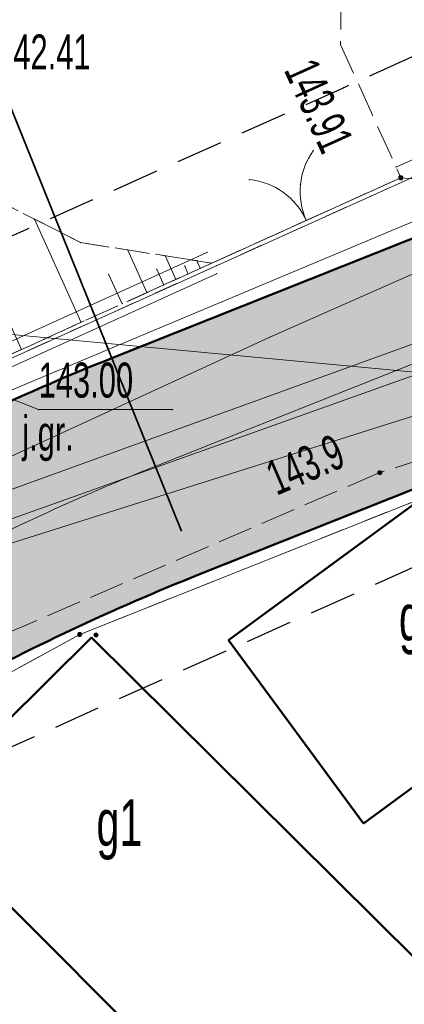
# Model space of a CAD drawing. Extents: x 6456700 to 6518119, y 5963420 to 5980059.
# Tile 187 of 256: x 6512395.44 to 6512403.68, y 5966120.91 to 5966142.01. Entities that reach past the tile are written whole.
import ezdxf
from ezdxf.enums import TextEntityAlignment as Align

# ---------------------------------------------------------------- set-up
doc = ezdxf.new("R2010")
doc.units = 0
doc.header["$MEASUREMENT"] = 0
for name, pattern in [('L_0_03', [1, 0.5, -0.5]), ('L_0_04', [1.5, 1, -0.5]), ('L_0_52', [1, 0.75, -0.25]), ('L_0_5A', [0.75, 0.5, -0.25])]:
    doc.linetypes.add(name, pattern=pattern)
doc.layers.get('0').update_dxf_attribs({"color": 2, "linetype": 'CONTINUOUS', "lineweight": 5})
for name, color, linetype, lineweight in [('000_Inne__niezydentyfikowane_', 7, 'CONTINUOUS', 18), ('18mm Kreska ciągła', 7, 'CONTINUOUS', 18), ('203_punkt_graniczny', 7, 'CONTINUOUS', 18), ('218_kontur_uzytku_gruntowego', 96, 'L_0_03', 18), ('219_dzialka_ewidencyjna', 7, 'CONTINUOUS', 18), ('312_budynek_ewidencyjny', 7, 'CONTINUOUS', 18), ('312_oznaczenie_budynku_ewidencyjnego_Atr117', 7, 'CONTINUOUS', 18), ('35mm Ciągła', 7, 'CONTINUOUS', 35), ('50mm Kreska ciągła', 7, 'CONTINUOUS', 50), ('9mm Kreska ciągła', 252, 'CONTINUOUS', 9), ('brama', 7, 'CONTINUOUS', 18), ('jezdnia', 7, 'CONTINUOUS', 18), ('jezdnia_Atr17', 7, 'CONTINUOUS', 18), ('obszar_utwardzony', 7, 'CONTINUOUS', 18), ('ogrodzenie_trwale', 7, 'CONTINUOUS', 18), ('pikieta_naturalna', 7, 'CONTINUOUS', 18), ('pikieta_naturalna_Atr2', 7, 'CONTINUOUS', 18), ('pikieta_sztuczna', 7, 'CONTINUOUS', 18), ('pikieta_sztuczna_Atr2', 7, 'CONTINUOUS', 18), ('przewod_elektroenergetyczny_niskiego_napiecia', 7, 'CONTINUOUS', 18), ('przewod_kanalizacyjny', 7, 'CONTINUOUS', 18), ('przewod_telekomunikacyjny_podziemny', 7, 'CONTINUOUS', 18), ('przewod_wodociagowy', 7, 'CONTINUOUS', 18), ('rzedna_Atr2', 7, 'CONTINUOUS', 18), ('sciana_oporowa__linia_', 7, 'CONTINUOUS', 18), ('skarpa_nieumocniona', 7, 'CONTINUOUS', 18), ('Zakres', 7, 'CONTINUOUS', 18)]:
    doc.layers.add(name, color=color, linetype=linetype, lineweight=lineweight)
doc.styles.get("Standard").update_dxf_attribs({"font": 'txt', "width": 0.75})

# ---------------------------------------------------------------- blocks, each defined once
blk = doc.blocks.new('mdcp_nowa')
at = {"layer": '203_punkt_graniczny', "linetype": 'Continuous', "lineweight": 18, "true_color": 0x000000}
blk.add_hatch(color=18, dxfattribs=at).paths.add_polyline_path([(6495127.94, 5982579.785, 1), (6495127.94, 5982579.875, 1)])
at = {"layer": 'pikieta_naturalna', "linetype": 'Continuous', "lineweight": 18, "true_color": 0x000000}
for points in [[(6495134.37, 5982583.255, 1), (6495134.37, 5982583.345, 1)], [(6495128.29, 5982579.775, 1), (6495128.29, 5982579.865, 1)]]:
    blk.add_hatch(color=18, dxfattribs=at).paths.add_polyline_path(points)
at = {"layer": 'pikieta_sztuczna', "linetype": 'Continuous', "lineweight": 18, "true_color": 0x000000}
blk.add_hatch(color=18, dxfattribs=at).paths.add_polyline_path([(6495134.82, 5982589.575, 1), (6495134.82, 5982589.665, 1)])
at = {"layer": '000_Inne__niezydentyfikowane_', "linetype": 'Continuous', "lineweight": 18, "flags": 128}
for points in [[(6495127.97, 5982586.52), (6495126.97, 5982588.73)], [(6495129.38, 5982587.16), (6495128.97, 5982588.07)], [(6495130, 5982587.44), (6495129.77, 5982587.95)], [(6495126.69, 5982585.94), (6495125.82, 5982587.85)], [(6495130.26, 5982587.56), (6495130.19, 5982587.73)], [(6495130.52, 5982587.68), (6495130.45, 5982587.84)], [(6495128.85, 5982586.92), (6495128.56, 5982587.55)], [(6495129.74, 5982587.32), (6495129.59, 5982587.66)]]:
    blk.add_lwpolyline(points, dxfattribs=at)
at = {"layer": '000_Inne__niezydentyfikowane_'}
for p in [(6495126.97, 5982588.73), (6495128.97, 5982588.07), (6495129.77, 5982587.95), (6495130.19, 5982587.73), (6495130.45, 5982587.84), (6495128.56, 5982587.55), (6495129.59, 5982587.66), (6495130.26, 5982587.56), (6495130.52, 5982587.68), (6495129.74, 5982587.32), (6495130, 5982587.44), (6495129.38, 5982587.16), (6495128.85, 5982586.92), (6495127.97, 5982586.52), (6495126.69, 5982585.94)]:
    blk.add_point(p, dxfattribs=at)
at = {"layer": '203_punkt_graniczny', "color": 7, "linetype": 'Continuous', "lineweight": 18}
blk.add_circle((6495127.94, 5982579.83), 0.045, dxfattribs=at)
at = {"layer": '203_punkt_graniczny'}
blk.add_point((6495127.94, 5982579.83), dxfattribs=at)
at = {"layer": '218_kontur_uzytku_gruntowego', "lineweight": 18, "flags": 128}
for points in [[(6495125, 5982585.09), (6495143.24, 5982593.31)], [(6495140.09, 5982584.67), (6495127.94, 5982579.83)], [(6495127.94, 5982579.83), (6495107.94, 5982568.89)]]:
    blk.add_lwpolyline(points, dxfattribs=at)
at = {"layer": '218_kontur_uzytku_gruntowego'}
blk.add_point((6495127.94, 5982579.83), dxfattribs=at)
blk.add_point((6495127.94, 5982579.83), dxfattribs=at)
blk.add_point((6495127.94, 5982579.83), dxfattribs=at)
blk.add_point((6495127.94, 5982579.83), dxfattribs=at)
at = {"layer": '219_dzialka_ewidencyjna', "color": 3, "linetype": 'Continuous', "lineweight": 18, "flags": 128}
for points in [[(6495125, 5982585.09), (6495143.24, 5982593.31)], [(6495127.94, 5982579.83), (6495140.09, 5982584.67)], [(6495127.94, 5982579.83), (6495107.94, 5982568.89)]]:
    blk.add_lwpolyline(points, dxfattribs=at)
at = {"layer": '219_dzialka_ewidencyjna', "color": 3}
blk.add_point((6495127.94, 5982579.83), dxfattribs=at)
blk.add_point((6495127.94, 5982579.83), dxfattribs=at)
at = {"layer": '312_budynek_ewidencyjny', "color": 7, "linetype": 'Continuous', "lineweight": 50, "flags": 128}
for points in [[(6495131.13, 5982579.71), (6495135.52, 5982582.93)], [(6495124.42, 5982576.03), (6495128.19, 5982579.77)], [(6495128.19, 5982579.77), (6495135.16, 5982572.85)], [(6495134.02, 5982575.78), (6495131.13, 5982579.71)], [(6495138.41, 5982579.01), (6495134.02, 5982575.78)], [(6495131.4, 5982569.05), (6495124.42, 5982576.03)]]:
    blk.add_lwpolyline(points, dxfattribs=at)
at = {"layer": '312_budynek_ewidencyjny'}
for p in [(6495128.19, 5982579.77), (6495128.19, 5982579.77), (6495131.13, 5982579.71), (6495131.13, 5982579.71), (6495134.02, 5982575.78), (6495134.02, 5982575.78)]:
    blk.add_point(p, dxfattribs=at)
at = {"layer": 'brama', "color": 7, "linetype": 'Continuous', "lineweight": 18, "flags": 128}
blk.add_lwpolyline([(6495130.77, 5982587.79), (6495134.82, 5982589.62)], dxfattribs=at)
at = {"layer": 'brama', "color": 7, "linetype": 'Continuous', "lineweight": 18}
for centre, start, end in [((6495134.162, 5982589.323), 144.316, 204.316), ((6495131.428, 5982588.087), 24.316, 84.316)]:
    blk.add_arc(centre, 1.5, start, end, dxfattribs=at)
at = {"layer": 'brama'}
for p in [(6495132.944, 5982590.198), (6495134.82, 5982589.62), (6495131.577, 5982589.58), (6495132.669, 5982589.471), (6495132.303, 5982589.306), (6495132.795, 5982588.705), (6495132.795, 5982588.705), (6495130.77, 5982587.79)]:
    blk.add_point(p, dxfattribs=at)
at = {"layer": 'jezdnia', "color": 7, "linetype": 'L_0_52', "lineweight": 18, "flags": 128}
blk.add_lwpolyline([(6495134.37, 5982583.3), (6495113.38, 5982574.25), (6495104.78, 5982567.21), (6495094.42, 5982556.42), (6495077.25, 5982527.64), (6495065.47, 5982509.01), (6495049.82, 5982491.48), (6495035, 5982466.78), (6495029.3, 5982456), (6495014.86, 5982429.39), (6495004.75, 5982409.18), (6494998.73, 5982397.06), (6494987.52, 5982373.63), (6494982.83, 5982364.72), (6494972.31, 5982345.03), (6494970.53, 5982342.23), (6494960.57, 5982327.01), (6494956.04, 5982320.35), (6494947.33, 5982304.72), (6494935.61, 5982281.93), (6494926.04, 5982257.99), (6494919.72, 5982242.45), (6494913.81, 5982225.8), (6494910.48, 5982216.25), (6494906.14, 5982216.99), (6494909.9, 5982227.31), (6494916.12, 5982243.16), (6494921.48, 5982258.77), (6494931.15, 5982282.69), (6494943.64, 5982306.31), (6494959.06, 5982330.89), (6494969.1, 5982347.08), (6494979.83, 5982365.44), (6494985.75, 5982378.98), (6494994.88, 5982398.03), (6495001.66, 5982410.76), (6495011.8, 5982430.8), (6495026, 5982457.23), (6495032.25, 5982468.97), (6495046.11, 5982493.71), (6495063.09, 5982514.09), (6495073.26, 5982529.52), (6495082.96, 5982547.05), (6495093.01, 5982560.56), (6495101.98, 5982569.59), (6495101.3, 5982571.6), (6495108.99, 5982577.59), (6495110.03, 5982578.44), (6495121.58, 5982583.64), (6495122.46, 5982584.02), (6495130.77, 5982587.79), (6495134.82, 5982589.62), (6495140.56, 5982589.08), (6495141.32, 5982585.54)], close=True, dxfattribs=at)
at = {"layer": 'jezdnia'}
for p in [(6495134.82, 5982589.62), (6495130.77, 5982587.79), (6495134.37, 5982583.3)]:
    blk.add_point(p, dxfattribs=at)
at = {"layer": 'obszar_utwardzony', "color": 7, "linetype": 'L_0_52', "lineweight": 18, "flags": 128}
blk.add_lwpolyline([(6495133.55, 5982595.55), (6495133.53, 5982592.47), (6495134.82, 5982589.62), (6495130.77, 5982587.79), (6495127.96, 5982588.23), (6495124.6, 5982589.94), (6495120.58, 5982587.7), (6495119.74, 5982587.22), (6495114.47, 5982584.54), (6495112.22, 5982585.31), (6495111.68, 5982586.2), (6495114.31, 5982587.48), (6495123.35, 5982592.28), (6495120.49, 5982597.71), (6495124.96, 5982599.91), (6495127.91, 5982601.47), (6495128.72, 5982601.89), (6495134.5, 5982598.32), (6495134.55, 5982597.34)], close=True, dxfattribs=at)
at = {"layer": 'obszar_utwardzony'}
for p in [(6495133.53, 5982592.47), (6495134.82, 5982589.62), (6495127.96, 5982588.23), (6495130.77, 5982587.79)]:
    blk.add_point(p, dxfattribs=at)
at = {"layer": 'ogrodzenie_trwale'}
blk.add_point((6495128.19, 5982579.77), dxfattribs=at)
at = {"layer": 'pikieta_naturalna', "color": 7, "linetype": 'Continuous', "lineweight": 18}
for centre in [(6495134.37, 5982583.3), (6495128.29, 5982579.82)]:
    blk.add_circle(centre, 0.045, dxfattribs=at)
at = {"layer": 'pikieta_naturalna'}
for p in [(6495134.37, 5982583.3), (6495128.29, 5982579.82)]:
    blk.add_point(p, dxfattribs=at)
at = {"layer": 'pikieta_sztuczna', "color": 7, "linetype": 'Continuous', "lineweight": 18}
blk.add_circle((6495134.82, 5982589.62), 0.045, dxfattribs=at)
at = {"layer": 'pikieta_sztuczna'}
blk.add_point((6495134.82, 5982589.62), dxfattribs=at)
at = {"layer": 'przewod_elektroenergetyczny_niskiego_napiecia', "color": 1, "linetype": 'Continuous', "lineweight": 18, "flags": 128}
blk.add_lwpolyline([(6495125.18, 5982586.38), (6495156.89, 5982583.42)], dxfattribs=at)
at = {"layer": 'przewod_kanalizacyjny', "color": 34, "linetype": 'Continuous', "lineweight": 18, "flags": 128}
for points in [[(6495170.45, 5982625.77), (6495156.12, 5982602.36), (6495141.15, 5982588.26), (6495113.72, 5982578.32), (6495092.68, 5982569.53), (6495045.09, 5982537.09), (6495021.25, 5982523.09), (6494993.35, 5982504.58), (6494979.31, 5982519.23), (6494973.67, 5982513.49)], [(6495114.53, 5982577.83), (6495119.91, 5982579.97), (6495140.93, 5982587.47)]]:
    blk.add_lwpolyline(points, dxfattribs=at)
at = {"layer": 'przewod_telekomunikacyjny_podziemny', "color": 30, "linetype": 'Continuous', "lineweight": 18, "flags": 128}
for points in [[(6495153.57, 5982590.59), (6495143.73, 5982590.82), (6495140.96, 5982590.44), (6495136.36, 5982589.22), (6495125.43, 5982584.63), (6495118.68, 5982582.02), (6495111.1, 5982577.1), (6495107.64, 5982574.02), (6495105.18, 5982571.94), (6495102.39, 5982569.4), (6495095.78, 5982563.39), (6495093.47, 5982560.69), (6495087.22, 5982552.68), (6495083.79, 5982547.62), (6495074.92, 5982532.24)], [(6495153.57, 5982590.59), (6495149.14, 5982590.45), (6495146.08, 5982590.25), (6495137.25, 5982588.52), (6495132.01, 5982586.2), (6495123.45, 5982582.26), (6495120.04, 5982580.6), (6495115.99, 5982577.9), (6495111.25, 5982574.85), (6495109.73, 5982573.75), (6495105.03, 5982569.65), (6495099.27, 5982564.71), (6495094.68, 5982561.57), (6495093.47, 5982560.69), (6495089.6, 5982556.27), (6495092.03, 5982554.5), (6495087.91, 5982546.77), (6495085.02, 5982541.49), (6495079.35, 5982530.1)]]:
    blk.add_lwpolyline(points, dxfattribs=at)
at = {"layer": 'przewod_telekomunikacyjny_podziemny'}
blk.add_point((6495132.01, 5982586.2), dxfattribs=at)
at = {"layer": 'przewod_wodociagowy', "color": 5, "linetype": 'Continuous', "lineweight": 18, "flags": 128}
blk.add_lwpolyline([(6495111.97, 5982575.51), (6495115.93, 5982577.66), (6495116.31, 5982577.94), (6495116.66, 5982577.91), (6495119.49, 5982579.58), (6495141.74, 5982586.62)], dxfattribs=at)
at = {"layer": 'rzedna_Atr2', "color": 7, "linetype": 'Continuous', "lineweight": 18, "flags": 128}
blk.add_lwpolyline([(6495125.83, 5982585.13), (6495127.06, 5982584.65), (6495129.935, 5982584.65)], dxfattribs=at)
at = {"layer": 'rzedna_Atr2'}
for p in [(6495127.06, 5982584.65), (6495129.935, 5982584.65)]:
    blk.add_point(p, dxfattribs=at)
at = {"layer": 'sciana_oporowa__linia_', "color": 7, "linetype": 'Continuous', "lineweight": 18, "flags": 128}
for points in [[(6495134.718, 5982589.848), (6495139.214, 5982591.896), (6495139.524, 5982595.996), (6495143.988, 5982593.261), (6495140.769, 5982592.005)], [(6495122.357, 5982584.248), (6495130.667, 5982588.018)], [(6495122.563, 5982583.792), (6495130.873, 5982587.562)]]:
    blk.add_lwpolyline(points, dxfattribs=at)
at = {"layer": 'sciana_oporowa__linia_'}
for p in [(6495134.718, 5982589.848), (6495130.667, 5982588.018), (6495130.873, 5982587.562)]:
    blk.add_point(p, dxfattribs=at)
at = {"layer": 'skarpa_nieumocniona', "color": 7, "linetype": 'L_0_5A', "lineweight": 18, "flags": 128}
blk.add_lwpolyline([(6495130.77, 5982587.79), (6495122.46, 5982584.02), (6495120.58, 5982587.7), (6495124.6, 5982589.94), (6495127.96, 5982588.23)], close=True, dxfattribs=at)
at = {"layer": 'skarpa_nieumocniona'}
for p in [(6495127.96, 5982588.23), (6495127.96, 5982588.23), (6495130.77, 5982587.79), (6495130.77, 5982587.79)]:
    blk.add_point(p, dxfattribs=at)
at = {"layer": 'Zakres', "linetype": 'L_0_04', "lineweight": 25, "flags": 128}
blk.add_lwpolyline([(6495113.77, 5985050.22), (6495121.12, 5984877.07), (6495125.76, 5984757.87), (6495129.89, 5984649.81), (6495141.08, 5984611.3), (6495145.77, 5984544.53), (6495147.36, 5984487.27), (6495157.22, 5984392.07), (6495162.95, 5984387.45), (6495180.24, 5984384.16), (6495229.5, 5984386.61), (6495251.65, 5984373.41), (6495258.77, 5984357.12), (6495255.44, 5984330.44), (6495250.77, 5984304.39), (6495252.21, 5984282.78), (6495255.46, 5984256.45), (6495254.94, 5984238.25), (6495266.4, 5984211), (6495277.24, 5984182.33), (6495294.2, 5984133.19), (6495300.94, 5984095.37), (6495313.24, 5984037.69), (6495317.44, 5983978.18), (6495300.35, 5983922.18), (6495282.35, 5983883.38), (6495266.21, 5983862.23), (6495242.03, 5983839.67), (6495211.11, 5983816.86), (6495158.26, 5983772.66), (6495130.6, 5983651.16), (6495116.31, 5983543.43), (6495129.51, 5983346.73), (6495134.58, 5983264.71), (6495139.64, 5983186.97), (6495193.25, 5983077.94), (6495199.2, 5983041.97), (6495206.23, 5983026), (6495208.96, 5983004.88), (6495202.27, 5982979.48), (6495202.42, 5982950.13), (6495209.35, 5982897.38), (6495215.97, 5982850.34), (6495228.6, 5982809.97), (6495226.85, 5982778.82), (6495225.04, 5982750.56), (6495220.26, 5982723.37), (6495226.54, 5982679.97), (6495206.06, 5982669.48), (6495192.68, 5982657.71), (6495184.57, 5982648.65), (6495174.78, 5982624.58), (6495164.23, 5982604.61), (6495150.7, 5982588.3), (6495137.69, 5982582.43), (6495118.26, 5982573.75), (6495100.35, 5982558.42), (6495090.36, 5982544.99), (6495075.87, 5982519.06), (6495060.83, 5982499.68), (6495049.41, 5982485.49), (6495035.07, 5982459.7), (6495006.7, 5982406.64), (6494980.89, 5982351.84), (6494944.35, 5982293.29), (6494925.72, 5982250.11), (6494905.2, 5982190.37), (6494898.43, 5982153.5), (6494879.51, 5982063.89), (6494864.14, 5981992.66), (6494816.93, 5981768.61), (6494777.79, 5981577.7), (6494739.84, 5981394.72), (6494718.65, 5981297.89), (6494716.45, 5981237.31), (6494738.62, 5981208.21), (6494776.48, 5981173.06), (6494817.16, 5981137.44), (6494847.63, 5981109.8), (6494877.39, 5981077.08), (6494912.75, 5981030.55), (6494916.06, 5981014.71), (6494903.86, 5980957.01), (6494916.13, 5980953.51), (6494892.32, 5980927.59), (6494850.7, 5980858.8), (6494806.81, 5980779.89), (6494785.1, 5980753.49), (6494715.22, 5980723.29), (6494679.96, 5980686.78), (6494651.35, 5980651.29), (6494549.14, 5980683.24), (6494511.84, 5980659.66), (6494443.61, 5980630.33), (6494428.78, 5980598.6), (6494431.58, 5980579.46), (6494420.56, 5980549.76), (6494416.45, 5980528.2), (6494403.86, 5980507.16), (6494388.89, 5980482.96), (6494365.32, 5980407.99), (6494335.67, 5980315.15), (6494332.29, 5980297.41), (6494335.1, 5980278.18), (6494347.25, 5980254.84), (6494336.79, 5980250.09), (6494300.04, 5980271.34), (6494320.8, 5980301.43), (6494336.81, 5980349.17), (6494344.85, 5980380.92), (6494360.85, 5980437.13), (6494374.18, 5980476.38), (6494386.14, 5980498.84), (6494403.02, 5980528.52), (6494411.33, 5980563.19), (6494420.84, 5980586.25), (6494420.25, 5980601.11), (6494434.95, 5980635.94), (6494446.75, 5980644.99), (6494465.77, 5980647.27), (6494513.02, 5980669.46), (6494507.85, 5980679.68), (6494547.89, 5980705.83), (6494570.06, 5980691.34), (6494636.17, 5980669.05), (6494706.14, 5980756.86), (6494742.78, 5980772.58), (6494798.53, 5980814.27), (6494826.12, 5980867.97), (6494849.57, 5980908.6), (6494845.35, 5980942.01), (6494853.94, 5980970.83), (6494891.08, 5980960.54), (6494890.11, 5980965.73), (6494903.94, 5981025.69), (6494869.98, 5981070.3), (6494770.97, 5981160.58), (6494728.18, 5981200.64), (6494706.13, 5981229.56), (6494707.94, 5981299.75), (6494728.84, 5981398.1), (6494767.06, 5981580.19), (6494806.17, 5981770.55), (6494854.36, 5981994.76), (6494869.73, 5982065.97), (6494888.61, 5982155.44), (6494891.67, 5982173.95), (6494895.82, 5982197.45), (6494916.38, 5982253.72), (6494935.47, 5982297.95), (6494954.97, 5982331.67), (6494972.09, 5982356.64), (6494997.76, 5982411.14), (6495026.29, 5982464.48), (6495041.09, 5982491.09), (6495052.99, 5982505.88), (6495067.51, 5982524.6), (6495081.94, 5982550.43), (6495092.99, 5982565.28), (6495112.86, 5982582.29), (6495133.59, 5982591.55), (6495144.48, 5982596.46), (6495155.87, 5982610.19), (6495165.7, 5982628.8), (6495175.96, 5982654.03), (6495185.62, 5982664.83), (6495200.4, 5982677.82), (6495212.49, 5982688.04), (6495209.64, 5982723.43), (6495215.22, 5982750.57), (6495216.87, 5982779.54), (6495218.31, 5982809.31), (6495206.86, 5982847.92), (6495199.44, 5982894.74), (6495192.11, 5982948.71), (6495190.16, 5982979.24), (6495183.47, 5983075.16), (6495129.79, 5983184.34), (6495124.6, 5983264.07), (6495119.53, 5983346.09), (6495106.27, 5983543.75), (6495120.74, 5983652.9), (6495148.75, 5983779.42), (6495204.15, 5983826.04), (6495273.41, 5983889.36), (6495288.53, 5983927.42), (6495300.83, 5983964.69), (6495303.91, 5983980.14), (6495301.32, 5984039.55), (6495291.1, 5984093.63), (6495284.5, 5984130.67), (6495267.84, 5984178.93), (6495257.12, 5984207.3), (6495244.96, 5984236.19), (6495244.79, 5984255.42), (6495242.25, 5984281.97), (6495240.71, 5984304.95), (6495245.55, 5984331.94), (6495248.51, 5984355.64), (6495243.77, 5984366.47), (6495226.98, 5984376.47), (6495179.54, 5984374.12), (6495158.61, 5984378.09), (6495147.7, 5984386.91), (6495137.38, 5984486.61), (6495135.78, 5984544.04), (6495131.18, 5984609.54), (6495119.95, 5984648.2), (6495115.76, 5984757.49), (6495111.12, 5984876.67), (6495103.73, 5985050.93), (6495109.36, 5985081.73), (6495120.41, 5985085.88)], close=True, dxfattribs=at)
at = {"layer": 'Zakres'}
blk.add_point((6495133.59, 5982591.55), dxfattribs=at)
at = {"layer": '312_oznaczenie_budynku_ewidencyjnego_Atr117', "color": 7, "lineweight": 20, "width": 0.66}
for p in [(6495134.78, 5982580.7), (6495128.3, 5982576.3)]:
    blk.add_text('g1', height=1, dxfattribs=at).set_placement(p, align=Align.TOP_LEFT)
at = {"layer": 'jezdnia_Atr17', "color": 7, "lineweight": 15, "width": 0.66}
blk.add_text('j.gr.', height=0.75, dxfattribs=at).set_placement((6495126.71, 5982584.52), align=Align.TOP_LEFT)
at = {"layer": 'pikieta_naturalna_Atr2', "color": 7, "lineweight": 15, "width": 0.66}
blk.add_text('143.9', height=0.75, rotation=23.3, dxfattribs=at).set_placement((6495131.86, 5982583.49), align=Align.TOP_LEFT)
at = {"layer": 'pikieta_sztuczna_Atr2', "color": 7, "lineweight": 15, "width": 0.66}
blk.add_text('142.41', height=0.75, dxfattribs=at).set_placement((6495126.15, 5982592.69), align=Align.TOP_LEFT)
blk.add_text('143.91', height=0.75, rotation=294.4, dxfattribs=at).set_placement((6495132.99, 5982592.24), align=Align.TOP_LEFT)
at = {"layer": 'rzedna_Atr2', "color": 1, "lineweight": 15, "width": 0.66}
blk.add_text('143.00', height=0.75, dxfattribs=at).set_placement((6495127.06, 5982585.658), align=Align.TOP_LEFT)

msp = doc.modelspace()

# ---------------------------------------------------------------- block references
at = {"linetype": 'ByBlock'}
msp.add_blockref('mdcp_nowa', (17268.786, -16450.998), dxfattribs=at)

# ---------------------------------------------------------------- next in the draw order: hatches: boundary and pattern name
at = {"layer": '9mm Kreska ciągła'}
h = msp.add_hatch(dxfattribs=at)
h.set_pattern_fill('SAND_AND_LIME', color=4, scale=0.1)
h.set_pattern_definition([(37.5, (6512163.41104, 5965706.02106), (-0.006803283, 0.208096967), [0, -0.16416, 0, -0.1836, 0, -0.1755]), (7.5, (6512163.41104, 5965706.02106), (0.19113588, 0.30479178), [0, -0.08856, 0, -0.14796, 0, -0.0567]), (-32.5, (6512163.2782, 5965706.02106), (0.33632732, 0.00061118), [0, -0.054, 0, -0.1944, 0, -0.2538]), (-42.5, (6512163.2782, 5965706.02106), (0.32466167, 0.09478896), [0, -0.027, 0, -0.12744, 0, -0.1458])])
edge = h.paths.add_edge_path()
edge.add_line((6512494.454, 5966351.121), (6512492.815, 5966327.914))
edge.add_arc((6512641.445, 5966317.419), 149, 175.96099, 178.25385)
edge.add_line((6512492.514, 5966321.96), (6512491.933, 5966302.891))
edge.add_arc((6512440.957, 5966304.445), 51, 348.133, 358.2538, ccw=False)
edge.add_line((6512490.867, 5966293.957), (6512486.741, 5966274.321))
edge.add_arc((6512500.441, 5966271.442), 14, 168.133, 189.6608)
edge.add_line((6512486.64, 5966269.093), (6512490.395, 5966247.035))
edge.add_line((6512490.395, 5966247.035), (6512490.607, 5966245.791))
edge.add_arc((6512474.833, 5966243.106), 16, 357.4133, 369.6608, ccw=False)
edge.add_line((6512490.817, 5966242.384), (6512490.724, 5966240.322))
edge.add_arc((6512474.74, 5966241.044), 16, 304.6947, 357.4133, ccw=False)
edge.add_line((6512483.848, 5966227.889), (6512479.157, 5966224.642))
edge.add_arc((6512563.968, 5966102.134), 149, 124.69475, 128.17467)
edge.add_line((6512471.877, 5966219.268), (6512459.798, 5966209.771))
edge.add_arc((6512468.451, 5966198.766), 14, 128.1747, 146.5283)
edge.add_line((6512456.773, 5966206.487), (6512454.137, 5966202.499))
edge.add_arc((6512536.718, 5966147.898), 99, 146.52826, 150.19331)
edge.add_line((6512450.815, 5966197.109), (6512447.264, 5966190.909))
edge.add_arc((6512533.167, 5966141.699), 99, 150.19331, 155.56334)
edge.add_line((6512443.035, 5966182.654), (6512432.867, 5966160.275))
edge.add_arc((6512409.196, 5966171.031), 26, 321.1758, 335.5633, ccw=False)
edge.add_line((6512429.452, 5966154.731), (6512421.621, 5966145))
edge.add_arc((6512409.156, 5966155.031), 16, 309.5931, 321.1758, ccw=False)
edge.add_line((6512419.353, 5966142.701), (6512410.592, 5966135.455))
edge.add_arc((6512400.395, 5966147.785), 16, 291.7201, 309.5931, ccw=False)
edge.add_line((6512406.316, 5966132.921), (6512399.28, 5966130.118))
edge.add_arc((6512417.414, 5966084.597), 49, 111.7201, 118.6787)
edge.add_line((6512393.899, 5966127.586), (6512378.766, 5966119.308))
edge.add_arc((6512390.283, 5966098.252), 24, 118.6787, 130.9764)
edge.add_line((6512374.545, 5966116.372), (6512369.458, 5966111.954))
edge.add_arc((6512385.196, 5966093.834), 24, 130.9764, 144.2474)
edge.add_line((6512365.719, 5966107.857), (6512360.498, 5966100.604))
edge.add_arc((6512392.148, 5966077.817), 39, 144.2474, 151.7186)
edge.add_line((6512357.804, 5966096.296), (6512346.179, 5966074.69))
edge.add_arc((6512310.073, 5966094.116), 41, 323.54, 331.7186, ccw=False)
edge.add_line((6512343.048, 5966069.751), (6512332.977, 5966056.12))
edge.add_arc((6512291.959, 5966086.427), 51, 314.8687, 323.54, ccw=False)
edge.add_line((6512327.939, 5966050.283), (6512325.436, 5966047.791))
edge.add_arc((6512381.169, 5965991.802), 79, 134.86874, 142.03498)
edge.add_line((6512318.887, 5966040.401), (6512317.812, 5966039.024))
edge.add_arc((6512348.559, 5966015.032), 39, 142.035, 151.9019)
edge.add_line((6512314.155, 5966033.4), (6512307.014, 5966020.024))
edge.add_arc((6512085.596, 5966138.241), 251, 330.1315, 331.90193, ccw=False)
edge.add_line((6512303.256, 5966013.24), (6512293.172, 5965995.681))
edge.add_arc((6512509.097, 5965871.676), 249, 150.1315, 153.31422)
edge.add_line((6512286.62, 5965983.501), (6512270.802, 5965952.031))
edge.add_arc((6512493.279, 5965840.205), 249, 153.31422, 155.41165)
edge.add_line((6512266.858, 5965943.813), (6512249.846, 5965906.636))
edge.add_arc((6512203.471, 5965927.857), 51, 325.4005, 335.4117, ccw=False)
edge.add_line((6512245.451, 5965898.897), (6512232.463, 5965880.07))
edge.add_arc((6512313.954, 5965823.854), 99, 145.40047, 150.15364)
edge.add_line((6512228.085, 5965873.124), (6512213.877, 5965848.362))
edge.add_arc((6512299.746, 5965799.092), 99, 150.15364, 156.12969)
edge.add_line((6512209.214, 5965839.154), (6512198.858, 5965815.752))
edge.add_arc((6512518.006, 5965674.523), 349, 156.12969, 156.8073)
edge.add_line((6512197.211, 5965811.968), (6512194.929, 5965806.643))
edge.add_arc((6512331.888, 5965747.963), 149, 156.8073, 160.58951)
edge.add_line((6512191.357, 5965797.481), (6512178.615, 5965761.319))
edge.add_arc((6511941.881, 5965844.735), 251, 339.22463, 340.58951, ccw=False)
edge.add_line((6512176.561, 5965755.704), (6512169.456, 5965736.976))
edge.add_arc((6512195.168, 5965727.222), 27.5, 159.2246, 216.7393)
edge.add_line((6512173.13, 5965710.772), (6512174.444, 5965709.012))
edge.add_line((6512174.444, 5965709.012), (6512170.437, 5965706.021))
edge.add_line((6512170.437, 5965706.021), (6512164.212, 5965719.71))
edge.add_arc((6512161.212, 5965719.741), 3, 359.4073, 370.8714)
edge.add_arc((6512205.039, 5965728.159), 41.628, 165.2606, 190.8714, ccw=False)
edge.add_line((6512164.781, 5965738.75), (6512171.886, 5965757.477))
edge.add_arc((6511941.881, 5965844.735), 246, 339.22463, 340.58951)
edge.add_line((6512173.899, 5965762.981), (6512186.641, 5965799.143))
edge.add_arc((6512331.888, 5965747.963), 154, 156.8073, 160.58951, ccw=False)
edge.add_line((6512190.333, 5965808.612), (6512192.615, 5965813.937))
edge.add_arc((6512518.006, 5965674.523), 354, 156.12969, 156.8073, ccw=False)
edge.add_line((6512194.286, 5965817.775), (6512204.642, 5965841.178))
edge.add_arc((6512299.746, 5965799.092), 104, 150.15364, 156.12969, ccw=False)
edge.add_line((6512209.541, 5965850.851), (6512223.749, 5965875.613))
edge.add_arc((6512313.954, 5965823.854), 104, 145.40047, 150.15364, ccw=False)
edge.add_line((6512228.348, 5965882.91), (6512241.335, 5965901.737))
edge.add_arc((6512203.471, 5965927.857), 46, 325.4005, 335.4117)
edge.add_line((6512245.3, 5965908.717), (6512262.312, 5965945.894))
edge.add_arc((6512493.279, 5965840.205), 254, 153.31422, 155.41165, ccw=False)
edge.add_line((6512266.334, 5965954.276), (6512282.153, 5965985.747))
edge.add_arc((6512509.097, 5965871.676), 254, 150.1315, 153.31422, ccw=False)
edge.add_line((6512288.836, 5965998.171), (6512298.92, 5966015.73))
edge.add_arc((6512085.596, 5966138.241), 246, 330.1315, 331.90193)
edge.add_line((6512302.603, 5966022.379), (6512309.745, 5966035.755))
edge.add_arc((6512348.559, 5966015.032), 44, 142.035, 151.9019, ccw=False)
edge.add_line((6512313.87, 5966042.1), (6512314.945, 5966043.477))
edge.add_arc((6512381.169, 5965991.802), 84, 134.86874, 142.03498, ccw=False)
edge.add_line((6512321.909, 5966051.335), (6512324.411, 5966053.826))
edge.add_arc((6512291.959, 5966086.427), 46, 314.8687, 323.54)
edge.add_line((6512328.955, 5966059.091), (6512339.027, 5966072.722))
edge.add_arc((6512310.073, 5966094.116), 36, 323.54, 331.7186)
edge.add_line((6512341.776, 5966077.059), (6512353.4, 5966098.665))
edge.add_arc((6512392.148, 5966077.817), 44, 144.2474, 151.7186, ccw=False)
edge.add_line((6512356.44, 5966103.526), (6512361.662, 5966110.778))
edge.add_arc((6512385.196, 5966093.834), 29, 130.9764, 144.2474, ccw=False)
edge.add_line((6512366.18, 5966115.728), (6512371.267, 5966120.147))
edge.add_arc((6512390.283, 5966098.252), 29, 118.6787, 130.9764, ccw=False)
edge.add_line((6512376.366, 5966123.695), (6512391.499, 5966131.972))
edge.add_arc((6512417.414, 5966084.597), 54, 111.7201, 118.6787, ccw=False)
edge.add_line((6512397.43, 5966134.763), (6512404.466, 5966137.566))
edge.add_arc((6512400.395, 5966147.785), 11, 291.7201, 309.5931)
edge.add_line((6512407.405, 5966139.308), (6512409.544, 5966141.077))
edge.add_line((6512409.544, 5966141.077), (6512412.36, 5966140.811))
edge.add_line((6512412.36, 5966140.811), (6512417.441, 5966145.013))
edge.add_arc((6512409.156, 5966155.031), 13, 309.5931, 321.1758)
edge.add_line((6512419.284, 5966146.881), (6512427.115, 5966156.612))
edge.add_arc((6512409.196, 5966171.031), 23, 321.1758, 335.5633)
edge.add_line((6512430.135, 5966161.516), (6512434.645, 5966171.44))
edge.add_line((6512434.645, 5966171.44), (6512440.928, 5966185.268))
edge.add_line((6512440.928, 5966185.268), (6512439.963, 5966187.841))
edge.add_arc((6512668.213, 5966069.673), 257.025, 151.22581, 152.62894, ccw=False)
edge.add_line((6512442.925, 5966193.394), (6512446.477, 5966199.594))
edge.add_arc((6512536.718, 5966147.898), 104, 146.52826, 150.19331, ccw=False)
edge.add_line((6512449.966, 5966205.257), (6512452.602, 5966209.244))
edge.add_arc((6512468.451, 5966198.766), 19, 128.1747, 146.5283, ccw=False)
edge.add_line((6512456.708, 5966213.702), (6512468.787, 5966223.198))
edge.add_arc((6512563.968, 5966102.134), 154, 124.69475, 128.17467, ccw=False)
edge.add_line((6512476.311, 5966228.753), (6512481.002, 5966232))
edge.add_arc((6512474.74, 5966241.044), 11, 304.6947, 357.4133)
edge.add_line((6512485.729, 5966240.548), (6512485.822, 5966242.609))
edge.add_arc((6512474.833, 5966243.106), 11, 357.4133, 369.6608)
edge.add_line((6512485.677, 5966244.952), (6512485.4, 5966246.584))
edge.add_line((6512485.4, 5966246.584), (6512485.465, 5966247.035))
edge.add_line((6512485.465, 5966247.035), (6512481.305, 5966271.715))
edge.add_line((6512481.305, 5966271.715), (6512486.925, 5966298.805))
edge.add_line((6512486.925, 5966298.805), (6512487.695, 5966325.335))
edge.add_line((6512487.695, 5966325.335), (6512488.895, 5966340.485))
edge.add_line((6512488.895, 5966340.485), (6512488.714, 5966340.814))
edge.add_line((6512488.714, 5966340.814), (6512489.699, 5966354.77))
edge.add_line((6512489.699, 5966354.77), (6512494.454, 5966351.121))

# ---------------------------------------------------------------- next in the draw order: linework, layer by layer
at = {"layer": '18mm Kreska ciągła', "color": 4, "ltscale": 0.1}
msp.add_lwpolyline([(6512411.138, 5966139.151), (6512408.999, 5966137.382, -0.078144), (6512405.391, 5966135.243), (6512398.355, 5966132.441, 0.030372), (6512392.699, 5966129.779), (6512377.566, 5966121.502, 0.053711), (6512372.906, 5966118.259), (6512367.819, 5966113.841, 0.05797), (6512363.69, 5966109.318), (6512358.469, 5966102.065, 0.032611), (6512355.602, 5966097.48), (6512343.978, 5966075.874, -0.035701), (6512341.038, 5966071.237), (6512330.966, 5966057.606, -0.037854), (6512326.175, 5966052.054), (6512323.672, 5966049.563, 0.031279), (6512316.916, 5966041.939), (6512315.841, 5966040.562, 0.043079), (6512311.95, 5966034.577), (6512304.809, 5966021.202, -0.007725), (6512301.088, 5966014.485), (6512291.004, 5965996.926, 0.013888), (6512284.386, 5965984.624), (6512268.568, 5965953.153, 0.009152)], format="xyb", dxfattribs=at)
at = {"layer": '35mm Ciągła'}
msp.add_line((6512398.91, 5966131.047), (6512387.686, 5966158.868), dxfattribs=at)
at = {"layer": '50mm Kreska ciągła', "color": 5, "ltscale": 0.1}
for points in [[(6512479.157, 5966224.642, 0.015185), (6512471.877, 5966219.268), (6512459.798, 5966209.771, 0.080254), (6512456.773, 5966206.487), (6512454.137, 5966202.499, 0.015993), (6512450.815, 5966197.109), (6512447.264, 5966190.909, 0.023435), (6512443.035, 5966182.654), (6512432.867, 5966160.275, -0.06286), (6512429.452, 5966154.731), (6512421.621, 5966145, -0.050582), (6512419.353, 5966142.701), (6512410.592, 5966135.455, -0.078144), (6512406.316, 5966132.921), (6512399.28, 5966130.118, 0.030372), (6512393.899, 5966127.586), (6512378.766, 5966119.308, 0.053711), (6512374.545, 5966116.372), (6512369.458, 5966111.954, 0.05797), (6512365.719, 5966107.857), (6512360.498, 5966100.604, 0.032611)], [(6512353.4, 5966098.665, -0.032611), (6512356.44, 5966103.526), (6512361.662, 5966110.778, -0.05797), (6512366.18, 5966115.728), (6512371.267, 5966120.147, -0.053711), (6512376.366, 5966123.695), (6512391.499, 5966131.972, -0.030372), (6512397.43, 5966134.763), (6512404.466, 5966137.566, 0.078144)]]:
    msp.add_lwpolyline(points, format="xyb", dxfattribs=at)

doc.saveas('drawing.dxf')
